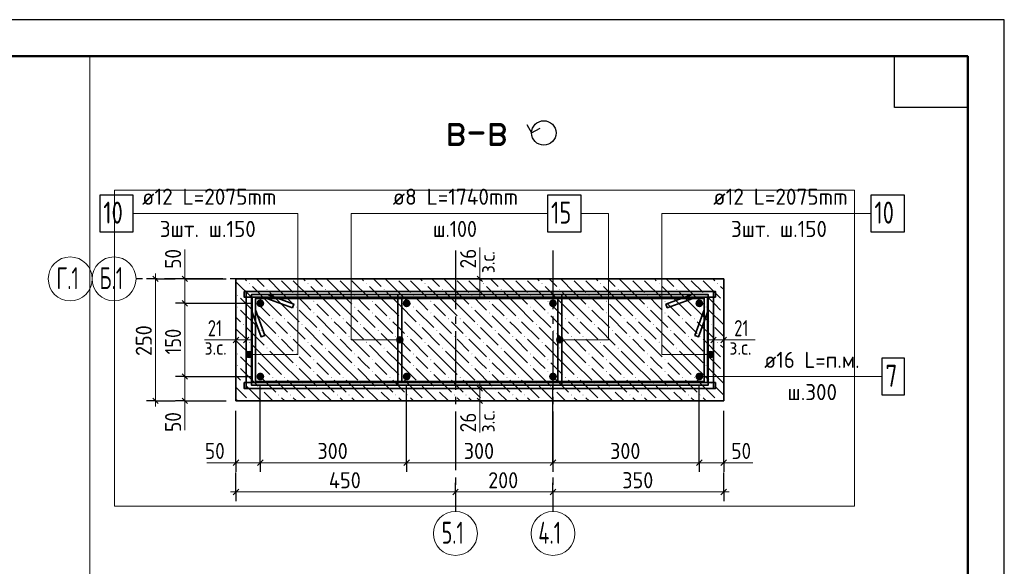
# Model space of a CAD drawing. Header units: millimetres. Extents: x 0 to 59400, y 0 to 42000.
# Tile 29 of 29: x 45942 to 59400, y 34535 to 42000. Entities that reach past the tile are written whole.
import ezdxf

# ---------------------------------------------------------------- set-up
doc = ezdxf.new("R2010")
doc.units = ezdxf.units.MM
doc.linetypes.add('______2', pattern=[270, 200, -70])
doc.linetypes.add('______5', pattern=[1100, 800, -100, 100, -100])
for name, color, linetype, lineweight in [('S1 Продольная арматура', 52, 'Continuous', 25), ('S2 ДОП Продольная арматура', 52, 'Continuous', 25), ('Standard', 7, 'Continuous', 25), ('Заголовок чертежа', 7, 'Continuous', 25), ('Позиционная метка линия выноска', 7, 'Continuous', 13), ('Размерная выноска', 7, 'Continuous', 13), ('Хомут', 52, 'Continuous', 25)]:
    doc.layers.add(name, color=color, linetype=linetype, lineweight=lineweight)
doc.layers.add('ЖБ Пилон', color=7, linetype='______2', lineweight=13, true_color=0xa0a0a0)
doc.layers.add('Оси', color=7, linetype='______5', lineweight=13, true_color=0x656565)
doc.styles.add('ISOCPEUR', font='txt')

msp = doc.modelspace()

# ---------------------------------------------------------------- hatches: boundary and pattern name
at = {"layer": 'S1 Продольная арматура', "linetype": 'Continuous', "lineweight": 18, "transparency": 33554687}
for points in [[(49285, 38127), (49280, 38147), (49269, 38164), (49252, 38176), (49231, 38180), (49211, 38176), (49193, 38164), (49182, 38147), (49178, 38127), (49182, 38106), (49193, 38089), (49211, 38077), (49231, 38073), (49252, 38077), (49269, 38089), (49280, 38106)], [(51285, 38127), (51280, 38147), (51269, 38164), (51252, 38176), (51231, 38180), (51211, 38176), (51193, 38164), (51182, 38147), (51178, 38127), (51182, 38106), (51193, 38089), (51211, 38077), (51231, 38073), (51252, 38077), (51269, 38089), (51280, 38106)], [(53285, 38127), (53280, 38147), (53269, 38164), (53252, 38176), (53231, 38180), (53211, 38176), (53193, 38164), (53182, 38147), (53178, 38127), (53182, 38106), (53193, 38089), (53211, 38077), (53231, 38073), (53252, 38077), (53269, 38089), (53280, 38106)], [(55285, 38127), (55280, 38147), (55269, 38164), (55252, 38176), (55231, 38180), (55211, 38176), (55193, 38164), (55182, 38147), (55178, 38127), (55182, 38106), (55193, 38089), (55211, 38077), (55231, 38073), (55252, 38077), (55269, 38089), (55280, 38106)], [(49285, 37127), (49280, 37147), (49269, 37164), (49252, 37176), (49231, 37180), (49211, 37176), (49193, 37164), (49182, 37147), (49178, 37127), (49182, 37106), (49193, 37089), (49211, 37077), (49231, 37073), (49252, 37077), (49269, 37089), (49280, 37106)], [(51285, 37127), (51280, 37147), (51269, 37164), (51252, 37176), (51231, 37180), (51211, 37176), (51193, 37164), (51182, 37147), (51178, 37127), (51182, 37106), (51193, 37089), (51211, 37077), (51231, 37073), (51252, 37077), (51269, 37089), (51280, 37106)], [(53285, 37127), (53280, 37147), (53269, 37164), (53252, 37176), (53231, 37180), (53211, 37176), (53193, 37164), (53182, 37147), (53178, 37127), (53182, 37106), (53193, 37089), (53211, 37077), (53231, 37073), (53252, 37077), (53269, 37089), (53280, 37106)], [(55285, 37127), (55280, 37147), (55269, 37164), (55252, 37176), (55231, 37180), (55211, 37176), (55193, 37164), (55182, 37147), (55178, 37127), (55182, 37106), (55193, 37089), (55211, 37077), (55231, 37073), (55252, 37077), (55269, 37089), (55280, 37106)]]:
    msp.add_hatch(color=7, dxfattribs=at).paths.add_polyline_path(points)
at = {"layer": 'ЖБ Пилон', "linetype": 'Continuous', "lineweight": 18, "transparency": 33554687}
for points in [[(49076, 38395), (49082, 38401), (49089, 38395), (49082, 38388)], [(49876, 38395), (49882, 38401), (49889, 38395), (49882, 38388)], [(50676, 38395), (50682, 38401), (50689, 38395), (50682, 38388)], [(51476, 38395), (51482, 38401), (51489, 38395), (51482, 38388)], [(52276, 38395), (52282, 38401), (52289, 38395), (52282, 38388)], [(53076, 38395), (53082, 38401), (53089, 38395), (53082, 38388)], [(53876, 38395), (53882, 38401), (53889, 38395), (53882, 38388)], [(54676, 38395), (54682, 38401), (54689, 38395), (54682, 38388)], [(55476, 38395), (55482, 38401), (55489, 38395), (55482, 38388)], [(48916, 38235), (48922, 38241), (48929, 38235), (48922, 38228)], [(49316, 38315), (49322, 38321), (49329, 38315), (49322, 38308)], [(49716, 38235), (49722, 38241), (49729, 38235), (49722, 38228)], [(50116, 38315), (50122, 38321), (50129, 38315), (50122, 38308)], [(50516, 38235), (50522, 38241), (50529, 38235), (50522, 38228)], [(50916, 38315), (50922, 38321), (50929, 38315), (50922, 38308)], [(51316, 38235), (51322, 38241), (51329, 38235), (51322, 38228)], [(51716, 38315), (51722, 38321), (51729, 38315), (51722, 38308)], [(52116, 38235), (52122, 38241), (52129, 38235), (52122, 38228)], [(52516, 38315), (52522, 38321), (52529, 38315), (52522, 38308)], [(52916, 38235), (52922, 38241), (52929, 38235), (52922, 38228)], [(53316, 38315), (53322, 38321), (53329, 38315), (53322, 38308)], [(53716, 38235), (53722, 38241), (53729, 38235), (53722, 38228)], [(54116, 38315), (54122, 38321), (54129, 38315), (54122, 38308)], [(54516, 38235), (54522, 38241), (54529, 38235), (54522, 38228)], [(54916, 38315), (54922, 38321), (54929, 38315), (54922, 38308)], [(55316, 38235), (55322, 38241), (55329, 38235), (55322, 38228)], [(49156, 38155), (49162, 38161), (49169, 38155), (49162, 38148)], [(49956, 38155), (49962, 38161), (49969, 38155), (49962, 38148)], [(50756, 38155), (50762, 38161), (50769, 38155), (50762, 38148)], [(51556, 38155), (51562, 38161), (51569, 38155), (51562, 38148)], [(52356, 38155), (52362, 38161), (52369, 38155), (52362, 38148)], [(53156, 38155), (53162, 38161), (53169, 38155), (53162, 38148)], [(53956, 38155), (53962, 38161), (53969, 38155), (53962, 38148)], [(54756, 38155), (54762, 38161), (54769, 38155), (54762, 38148)], [(55556, 38155), (55562, 38161), (55565, 38159), (55565, 38151), (55562, 38148)], [(48916, 38075), (48922, 38081), (48929, 38075), (48922, 38068)], [(49156, 37995), (49162, 38001), (49169, 37995), (49162, 37988)], [(49716, 38075), (49722, 38081), (49729, 38075), (49722, 38068)], [(49956, 37995), (49962, 38001), (49969, 37995), (49962, 37988)], [(50516, 38075), (50522, 38081), (50529, 38075), (50522, 38068)], [(50756, 37995), (50762, 38001), (50769, 37995), (50762, 37988)], [(51316, 38075), (51322, 38081), (51329, 38075), (51322, 38068)], [(51556, 37995), (51562, 38001), (51569, 37995), (51562, 37988)], [(52116, 38075), (52122, 38081), (52129, 38075), (52122, 38068)], [(52356, 37995), (52362, 38001), (52369, 37995), (52362, 37988)], [(52916, 38075), (52922, 38081), (52929, 38075), (52922, 38068)], [(53156, 37995), (53162, 38001), (53169, 37995), (53162, 37988)], [(53716, 38075), (53722, 38081), (53729, 38075), (53722, 38068)], [(53956, 37995), (53962, 38001), (53969, 37995), (53962, 37988)], [(54516, 38075), (54522, 38081), (54529, 38075), (54522, 38068)], [(54756, 37995), (54762, 38001), (54769, 37995), (54762, 37988)], [(55316, 38075), (55322, 38081), (55329, 38075), (55322, 38068)], [(55556, 37995), (55562, 38001), (55565, 37999), (55565, 37991), (55562, 37988)], [(48996, 37835), (49002, 37841), (49009, 37835), (49002, 37828)], [(49396, 37915), (49402, 37921), (49409, 37915), (49402, 37908)], [(49556, 37915), (49562, 37921), (49569, 37915), (49562, 37908)], [(49796, 37835), (49802, 37841), (49809, 37835), (49802, 37828)], [(50196, 37915), (50202, 37921), (50209, 37915), (50202, 37908)], [(50356, 37915), (50362, 37921), (50369, 37915), (50362, 37908)], [(50596, 37835), (50602, 37841), (50609, 37835), (50602, 37828)], [(50996, 37915), (51002, 37921), (51009, 37915), (51002, 37908)], [(51156, 37915), (51162, 37921), (51169, 37915), (51162, 37908)], [(51396, 37835), (51402, 37841), (51409, 37835), (51402, 37828)], [(51796, 37915), (51802, 37921), (51809, 37915), (51802, 37908)], [(51956, 37915), (51962, 37921), (51969, 37915), (51962, 37908)], [(52196, 37835), (52202, 37841), (52209, 37835), (52202, 37828)], [(52596, 37915), (52602, 37921), (52609, 37915), (52602, 37908)], [(52756, 37915), (52762, 37921), (52769, 37915), (52762, 37908)], [(52996, 37835), (53002, 37841), (53009, 37835), (53002, 37828)], [(53396, 37915), (53402, 37921), (53409, 37915), (53402, 37908)], [(53556, 37915), (53562, 37921), (53569, 37915), (53562, 37908)], [(53796, 37835), (53802, 37841), (53809, 37835), (53802, 37828)], [(54196, 37915), (54202, 37921), (54209, 37915), (54202, 37908)], [(54356, 37915), (54362, 37921), (54369, 37915), (54362, 37908)], [(54596, 37835), (54602, 37841), (54609, 37835), (54602, 37828)], [(54996, 37915), (55002, 37921), (55009, 37915), (55002, 37908)], [(55156, 37915), (55162, 37921), (55169, 37915), (55162, 37908)], [(55396, 37835), (55402, 37841), (55409, 37835), (55402, 37828)], [(49236, 37755), (49242, 37761), (49249, 37755), (49242, 37748)], [(50036, 37755), (50042, 37761), (50049, 37755), (50042, 37748)], [(50836, 37755), (50842, 37761), (50849, 37755), (50842, 37748)], [(51636, 37755), (51642, 37761), (51649, 37755), (51642, 37748)], [(52436, 37755), (52442, 37761), (52449, 37755), (52442, 37748)], [(53236, 37755), (53242, 37761), (53249, 37755), (53242, 37748)], [(54036, 37755), (54042, 37761), (54049, 37755), (54042, 37748)], [(54836, 37755), (54842, 37761), (54849, 37755), (54842, 37748)], [(49076, 37595), (49082, 37601), (49089, 37595), (49082, 37588)], [(49476, 37675), (49482, 37681), (49489, 37675), (49482, 37668)], [(49636, 37675), (49642, 37681), (49649, 37675), (49642, 37668)], [(49876, 37595), (49882, 37601), (49889, 37595), (49882, 37588)], [(50276, 37675), (50282, 37681), (50289, 37675), (50282, 37668)], [(50436, 37675), (50442, 37681), (50449, 37675), (50442, 37668)], [(50676, 37595), (50682, 37601), (50689, 37595), (50682, 37588)], [(51076, 37675), (51082, 37681), (51089, 37675), (51082, 37668)], [(51236, 37675), (51242, 37681), (51249, 37675), (51242, 37668)], [(51476, 37595), (51482, 37601), (51489, 37595), (51482, 37588)], [(51876, 37675), (51882, 37681), (51889, 37675), (51882, 37668)], [(52036, 37675), (52042, 37681), (52049, 37675), (52042, 37668)], [(52276, 37595), (52282, 37601), (52289, 37595), (52282, 37588)], [(52676, 37675), (52682, 37681), (52689, 37675), (52682, 37668)], [(52836, 37675), (52842, 37681), (52849, 37675), (52842, 37668)], [(53076, 37595), (53082, 37601), (53089, 37595), (53082, 37588)], [(53476, 37675), (53482, 37681), (53489, 37675), (53482, 37668)], [(53636, 37675), (53642, 37681), (53649, 37675), (53642, 37668)], [(53876, 37595), (53882, 37601), (53889, 37595), (53882, 37588)], [(54276, 37675), (54282, 37681), (54289, 37675), (54282, 37668)], [(54436, 37675), (54442, 37681), (54449, 37675), (54442, 37668)], [(54676, 37595), (54682, 37601), (54689, 37595), (54682, 37588)], [(55076, 37675), (55082, 37681), (55089, 37675), (55082, 37668)], [(55236, 37675), (55242, 37681), (55249, 37675), (55242, 37668)], [(55476, 37595), (55482, 37601), (55489, 37595), (55482, 37588)], [(48916, 37435), (48922, 37441), (48929, 37435), (48922, 37428)], [(49316, 37515), (49322, 37521), (49329, 37515), (49322, 37508)], [(49716, 37435), (49722, 37441), (49729, 37435), (49722, 37428)], [(50116, 37515), (50122, 37521), (50129, 37515), (50122, 37508)], [(50516, 37435), (50522, 37441), (50529, 37435), (50522, 37428)], [(50916, 37515), (50922, 37521), (50929, 37515), (50922, 37508)], [(51316, 37435), (51322, 37441), (51329, 37435), (51322, 37428)], [(51716, 37515), (51722, 37521), (51729, 37515), (51722, 37508)], [(52116, 37435), (52122, 37441), (52129, 37435), (52122, 37428)], [(52516, 37515), (52522, 37521), (52529, 37515), (52522, 37508)], [(52916, 37435), (52922, 37441), (52929, 37435), (52922, 37428)], [(53316, 37515), (53322, 37521), (53329, 37515), (53322, 37508)], [(53716, 37435), (53722, 37441), (53729, 37435), (53722, 37428)], [(54116, 37515), (54122, 37521), (54129, 37515), (54122, 37508)], [(54516, 37435), (54522, 37441), (54529, 37435), (54522, 37428)], [(54916, 37515), (54922, 37521), (54929, 37515), (54922, 37508)], [(55316, 37435), (55322, 37441), (55329, 37435), (55322, 37428)], [(48916, 37275), (48922, 37281), (48929, 37275), (48922, 37268)], [(49156, 37355), (49162, 37361), (49169, 37355), (49162, 37348)], [(49716, 37275), (49722, 37281), (49729, 37275), (49722, 37268)], [(49956, 37355), (49962, 37361), (49969, 37355), (49962, 37348)], [(50516, 37275), (50522, 37281), (50529, 37275), (50522, 37268)], [(50756, 37355), (50762, 37361), (50769, 37355), (50762, 37348)], [(51316, 37275), (51322, 37281), (51329, 37275), (51322, 37268)], [(51556, 37355), (51562, 37361), (51569, 37355), (51562, 37348)], [(52116, 37275), (52122, 37281), (52129, 37275), (52122, 37268)], [(52356, 37355), (52362, 37361), (52369, 37355), (52362, 37348)], [(52916, 37275), (52922, 37281), (52929, 37275), (52922, 37268)], [(53156, 37355), (53162, 37361), (53169, 37355), (53162, 37348)], [(53716, 37275), (53722, 37281), (53729, 37275), (53722, 37268)], [(53956, 37355), (53962, 37361), (53969, 37355), (53962, 37348)], [(54516, 37275), (54522, 37281), (54529, 37275), (54522, 37268)], [(54756, 37355), (54762, 37361), (54769, 37355), (54762, 37348)], [(55316, 37275), (55322, 37281), (55329, 37275), (55322, 37268)], [(55556, 37355), (55562, 37361), (55565, 37359), (55565, 37351), (55562, 37348)], [(49156, 37195), (49162, 37201), (49169, 37195), (49162, 37188)], [(49956, 37195), (49962, 37201), (49969, 37195), (49962, 37188)], [(50756, 37195), (50762, 37201), (50769, 37195), (50762, 37188)], [(51556, 37195), (51562, 37201), (51569, 37195), (51562, 37188)], [(52356, 37195), (52362, 37201), (52369, 37195), (52362, 37188)], [(53156, 37195), (53162, 37201), (53169, 37195), (53162, 37188)], [(53956, 37195), (53962, 37201), (53969, 37195), (53962, 37188)], [(54756, 37195), (54762, 37201), (54769, 37195), (54762, 37188)], [(55556, 37195), (55562, 37201), (55565, 37199), (55565, 37191), (55562, 37188)], [(48996, 37035), (49002, 37041), (49009, 37035), (49002, 37028)], [(49396, 37115), (49402, 37121), (49409, 37115), (49402, 37108)], [(49556, 37115), (49562, 37121), (49569, 37115), (49562, 37108)], [(49796, 37035), (49802, 37041), (49809, 37035), (49802, 37028)], [(50196, 37115), (50202, 37121), (50209, 37115), (50202, 37108)], [(50356, 37115), (50362, 37121), (50369, 37115), (50362, 37108)], [(50596, 37035), (50602, 37041), (50609, 37035), (50602, 37028)], [(50996, 37115), (51002, 37121), (51009, 37115), (51002, 37108)], [(51156, 37115), (51162, 37121), (51169, 37115), (51162, 37108)], [(51396, 37035), (51402, 37041), (51409, 37035), (51402, 37028)], [(51796, 37115), (51802, 37121), (51809, 37115), (51802, 37108)], [(51956, 37115), (51962, 37121), (51969, 37115), (51962, 37108)], [(52196, 37035), (52202, 37041), (52209, 37035), (52202, 37028)], [(52596, 37115), (52602, 37121), (52609, 37115), (52602, 37108)], [(52756, 37115), (52762, 37121), (52769, 37115), (52762, 37108)], [(52996, 37035), (53002, 37041), (53009, 37035), (53002, 37028)], [(53396, 37115), (53402, 37121), (53409, 37115), (53402, 37108)], [(53556, 37115), (53562, 37121), (53569, 37115), (53562, 37108)], [(53796, 37035), (53802, 37041), (53809, 37035), (53802, 37028)], [(54196, 37115), (54202, 37121), (54209, 37115), (54202, 37108)], [(54356, 37115), (54362, 37121), (54369, 37115), (54362, 37108)], [(54596, 37035), (54602, 37041), (54609, 37035), (54602, 37028)], [(54996, 37115), (55002, 37121), (55009, 37115), (55002, 37108)], [(55156, 37115), (55162, 37121), (55169, 37115), (55162, 37108)], [(55396, 37035), (55402, 37041), (55409, 37035), (55402, 37028)], [(49236, 36955), (49242, 36961), (49249, 36955), (49242, 36948)], [(49476, 36875), (49482, 36881), (49489, 36875), (49482, 36868)], [(49636, 36875), (49642, 36881), (49649, 36875), (49642, 36868)], [(50036, 36955), (50042, 36961), (50049, 36955), (50042, 36948)], [(50276, 36875), (50282, 36881), (50289, 36875), (50282, 36868)], [(50436, 36875), (50442, 36881), (50449, 36875), (50442, 36868)], [(50836, 36955), (50842, 36961), (50849, 36955), (50842, 36948)], [(51076, 36875), (51082, 36881), (51089, 36875), (51082, 36868)], [(51236, 36875), (51242, 36881), (51249, 36875), (51242, 36868)], [(51636, 36955), (51642, 36961), (51649, 36955), (51642, 36948)], [(51876, 36875), (51882, 36881), (51889, 36875), (51882, 36868)], [(52036, 36875), (52042, 36881), (52049, 36875), (52042, 36868)], [(52436, 36955), (52442, 36961), (52449, 36955), (52442, 36948)], [(52676, 36875), (52682, 36881), (52689, 36875), (52682, 36868)], [(52836, 36875), (52842, 36881), (52849, 36875), (52842, 36868)], [(53236, 36955), (53242, 36961), (53249, 36955), (53242, 36948)], [(53476, 36875), (53482, 36881), (53489, 36875), (53482, 36868)], [(53636, 36875), (53642, 36881), (53649, 36875), (53642, 36868)], [(54036, 36955), (54042, 36961), (54049, 36955), (54042, 36948)], [(54276, 36875), (54282, 36881), (54289, 36875), (54282, 36868)], [(54436, 36875), (54442, 36881), (54449, 36875), (54442, 36868)], [(54836, 36955), (54842, 36961), (54849, 36955), (54842, 36948)], [(55076, 36875), (55082, 36881), (55089, 36875), (55082, 36868)], [(55236, 36875), (55242, 36881), (55249, 36875), (55242, 36868)], [(49076, 36795), (49082, 36801), (49089, 36795), (49087, 36793), (49077, 36793)], [(49876, 36795), (49882, 36801), (49889, 36795), (49887, 36793), (49877, 36793)], [(50676, 36795), (50682, 36801), (50689, 36795), (50687, 36793), (50677, 36793)], [(51476, 36795), (51482, 36801), (51489, 36795), (51487, 36793), (51477, 36793)], [(52276, 36795), (52282, 36801), (52289, 36795), (52287, 36793), (52277, 36793)], [(53076, 36795), (53082, 36801), (53089, 36795), (53087, 36793), (53077, 36793)], [(53876, 36795), (53882, 36801), (53889, 36795), (53887, 36793), (53877, 36793)], [(54676, 36795), (54682, 36801), (54689, 36795), (54687, 36793), (54677, 36793)], [(55476, 36795), (55482, 36801), (55489, 36795), (55487, 36793), (55477, 36793)]]:
    msp.add_hatch(color=7, dxfattribs=at).paths.add_polyline_path(points, flags=16)
at = {"layer": 'Позиционная метка линия выноска', "linetype": 'Continuous', "lineweight": 13, "transparency": 33554687}
for points in [[(51099, 37604), (51099, 37649), (51093, 37627)], [(51099, 37649), (51115, 37588), (51115, 37665)], [(51099, 37649), (51099, 37604), (51115, 37588)], [(51115, 37665), (51138, 37582), (51138, 37672)], [(51115, 37665), (51115, 37588), (51138, 37582)], [(51138, 37672), (51138, 37582), (51160, 37588)], [(51138, 37672), (51160, 37588), (51160, 37665)], [(51160, 37665), (51160, 37588), (51177, 37604)], [(51160, 37665), (51177, 37604), (51177, 37649)], [(51177, 37649), (51177, 37604), (51183, 37627)], [(53286, 37604), (53286, 37649), (53280, 37627)], [(53302, 37588), (53302, 37665), (53286, 37649)], [(53302, 37588), (53286, 37649), (53286, 37604)], [(53325, 37582), (53325, 37672), (53302, 37665)], [(53325, 37582), (53302, 37665), (53302, 37588)], [(53347, 37588), (53347, 37665), (53325, 37672)], [(53347, 37588), (53325, 37672), (53325, 37582)], [(53363, 37604), (53363, 37649), (53347, 37665)], [(53363, 37604), (53347, 37665), (53347, 37588)], [(53363, 37649), (53363, 37604), (53370, 37627)], [(49039, 37403), (49039, 37448), (49033, 37426)], [(49055, 37387), (49055, 37465), (49039, 37448)], [(49055, 37387), (49039, 37448), (49039, 37403)], [(49078, 37381), (49078, 37471), (49055, 37465)], [(49078, 37381), (49055, 37465), (49055, 37387)], [(49100, 37387), (49100, 37465), (49078, 37471)], [(49100, 37387), (49078, 37471), (49078, 37381)], [(49117, 37403), (49117, 37448), (49100, 37465)], [(49117, 37403), (49100, 37465), (49100, 37387)], [(49117, 37448), (49117, 37403), (49123, 37426)], [(55346, 37403), (55346, 37448), (55340, 37426)], [(55346, 37448), (55362, 37387), (55362, 37465)], [(55346, 37448), (55346, 37403), (55362, 37387)], [(55362, 37465), (55385, 37381), (55385, 37471)], [(55362, 37465), (55362, 37387), (55385, 37381)], [(55385, 37471), (55385, 37381), (55407, 37387)], [(55385, 37471), (55407, 37387), (55407, 37465)], [(55407, 37465), (55407, 37387), (55423, 37403)], [(55407, 37465), (55423, 37403), (55423, 37448)], [(55423, 37448), (55423, 37403), (55430, 37426)]]:
    msp.add_hatch(color=7, dxfattribs=at).paths.add_polyline_path(points)

# ---------------------------------------------------------------- linework, layer by layer
at = {"layer": 'S1 Продольная арматура', "color": 7, "linetype": 'Continuous', "lineweight": 25, "transparency": 33554687}
msp.add_lwpolyline([(57725, 36877), (58035, 36877), (58035, 37377), (57725, 37377), (57725, 36877)], dxfattribs=at)
at = {"layer": 'S2 ДОП Продольная арматура', "color": 7, "linetype": 'Continuous', "lineweight": 25, "transparency": 33554687}
for points in [[(47035, 39105), (47495, 39105), (47495, 39605), (47035, 39605), (47035, 39105)], [(57575, 39105), (58035, 39105), (58035, 39605), (57575, 39605), (57575, 39105)]]:
    msp.add_lwpolyline(points, dxfattribs=at)
at = {"layer": 'S2 ДОП Продольная арматура', "color": 7, "linetype": 'Continuous', "lineweight": 35, "transparency": 33554687}
for points in [[(49011, 38290), (55425, 38290), (55425, 36963), (49011, 36963), (49011, 37043), (55345, 37043), (55345, 38210), (49011, 38210), (49011, 38290)], [(55451, 38210), (49118, 38210), (49118, 37043), (55451, 37043), (55451, 36963), (49038, 36963), (49038, 38290), (55451, 38290), (55451, 38210)]]:
    msp.add_lwpolyline(points, dxfattribs=at)
at = {"layer": 'Standard', "color": 7, "linetype": 'Continuous', "lineweight": 35, "transparency": 33554687}
for p, q in [((58900, 39900), (58900, 20500)), ((58900, 39500), (58900, 20100))]:
    msp.add_line(p, q, dxfattribs=at)
at = {"layer": 'Standard', "color": 7, "linetype": 'Continuous', "lineweight": 50, "transparency": 33554687}
msp.add_line((58900, 39400), (58900, 23200), dxfattribs=at)
at = {"layer": 'Standard', "color": 7, "linetype": 'Continuous', "lineweight": 25, "transparency": 33554687}
for p, q in [((47761, 38498), (47836, 38423)), ((48161, 38498), (48236, 38423)), ((52269, 38423), (52194, 38498)), ((52269, 38253), (52194, 38328)), ((48161, 38164), (48236, 38089)), ((48935, 37664), (48860, 37589)), ((49075, 37664), (49000, 37589)), ((55387, 37589), (55462, 37664)), ((55527, 37589), (55602, 37664)), ((48161, 37164), (48236, 37089)), ((52194, 37001), (52269, 36926)), ((47761, 36831), (47836, 36756)), ((48161, 36831), (48236, 36756)), ((52194, 36831), (52269, 36756)), ((48860, 35913), (48935, 35988)), ((49194, 35913), (49269, 35988)), ((51194, 35913), (51269, 35988)), ((53194, 35913), (53269, 35988)), ((55194, 35913), (55269, 35988)), ((55527, 35913), (55602, 35988)), ((48860, 35513), (48935, 35588)), ((51860, 35513), (51935, 35588)), ((53194, 35513), (53269, 35588)), ((55527, 35513), (55602, 35588))]:
    msp.add_line(p, q, dxfattribs=at)
at = {"layer": 'Standard', "color": 7, "linetype": 'Continuous', "lineweight": 13, "transparency": 33554687}
for p, q in [((47798, 38460), (47798, 38535)), ((48198, 38460), (48198, 38535)), ((52231, 38460), (52231, 38535)), ((47798, 38460), (47798, 36793)), ((48198, 38460), (48198, 38127)), ((52231, 38290), (52231, 38460)), ((52231, 38290), (52231, 38215)), ((48198, 38127), (48198, 37127)), ((48898, 37627), (48823, 37627)), ((49038, 37627), (48898, 37627)), ((49038, 37627), (49113, 37627)), ((55425, 37627), (55350, 37627)), ((55425, 37627), (55565, 37627)), ((55565, 37627), (55640, 37627)), ((48198, 37127), (48198, 36793)), ((52231, 36963), (52231, 37038)), ((52231, 36963), (52231, 36793)), ((47798, 36793), (47798, 36718)), ((48198, 36793), (48198, 36718)), ((52231, 36793), (52231, 36718)), ((48898, 35950), (48823, 35950)), ((48898, 35950), (49231, 35950)), ((49231, 35950), (51231, 35950)), ((51231, 35950), (53231, 35950)), ((53231, 35950), (55231, 35950)), ((55231, 35950), (55565, 35950)), ((55565, 35950), (55640, 35950)), ((48898, 35550), (48823, 35550)), ((48898, 35550), (51898, 35550)), ((51898, 35550), (53231, 35550)), ((53231, 35550), (55565, 35550)), ((55565, 35550), (55640, 35550))]:
    msp.add_line(p, q, dxfattribs=at)
at = {"layer": 'Standard', "color": 251, "linetype": 'Continuous', "lineweight": -3, "true_color": 0x656565, "transparency": 33554687}
for p, q in [((47798, 38460), (47673, 38460)), ((47798, 38460), (47923, 38460)), ((47798, 38460), (48065, 38460)), ((48198, 38460), (48073, 38460)), ((48198, 38460), (48323, 38460)), ((48198, 38460), (48765, 38460)), ((52231, 38460), (52106, 38460)), ((52231, 38460), (52356, 38460)), ((52231, 38290), (52106, 38290)), ((52231, 38290), (52356, 38290)), ((48198, 38127), (48073, 38127)), ((48198, 38127), (48323, 38127)), ((48198, 38127), (49098, 38127)), ((48898, 37627), (48898, 37752)), ((49038, 37627), (49038, 37752)), ((55425, 37627), (55425, 37752)), ((55565, 37627), (55565, 37752)), ((48898, 37627), (48898, 37502)), ((49038, 37627), (49038, 37502)), ((55425, 37627), (55425, 37502)), ((55565, 37627), (55565, 37502)), ((48198, 37127), (48073, 37127)), ((48198, 37127), (48323, 37127)), ((48198, 37127), (49098, 37127)), ((52231, 36963), (52106, 36963)), ((52231, 36963), (52356, 36963)), ((47798, 36793), (47673, 36793)), ((47798, 36793), (47923, 36793)), ((47798, 36793), (48065, 36793)), ((48198, 36793), (48073, 36793)), ((48198, 36793), (48323, 36793)), ((48198, 36793), (48765, 36793)), ((52231, 36793), (52106, 36793)), ((52231, 36793), (52356, 36793)), ((48898, 35950), (48898, 36075)), ((49231, 35950), (49231, 36075)), ((51231, 35950), (51231, 36075)), ((53231, 35950), (53231, 36075)), ((55231, 35950), (55231, 36075)), ((55565, 35950), (55565, 36075)), ((48898, 35950), (48898, 35825)), ((49231, 35950), (49231, 35825)), ((51231, 35950), (51231, 35825)), ((53231, 35950), (53231, 35825)), ((55231, 35950), (55231, 35825)), ((55565, 35950), (55565, 35825)), ((55565, 35550), (55565, 35817)), ((48898, 35550), (48898, 35675)), ((51898, 35550), (51898, 35675)), ((53231, 35550), (53231, 35675)), ((55565, 35550), (55565, 35675)), ((48898, 35550), (48898, 35425)), ((51898, 35550), (51898, 35425)), ((51898, 35550), (51898, 35417)), ((53231, 35550), (53231, 35425)), ((53231, 35550), (53231, 35417)), ((55565, 35550), (55565, 35425))]:
    msp.add_line(p, q, dxfattribs=at)
at = {"layer": 'Standard', "color": 7, "linetype": 'Continuous', "lineweight": 25, "transparency": 33554687}
for points in [[(0, 0), (59400, 0), (59400, 42000), (0, 42000), (0, 0)], [(58900, 41500), (58900, 40800), (57900, 40800), (57900, 41500), (58900, 41500)]]:
    msp.add_lwpolyline(points, close=True, dxfattribs=at)
at = {"layer": 'Standard', "color": 7, "linetype": 'Continuous', "lineweight": 50, "transparency": 33554687}
msp.add_lwpolyline([(2000, 41500), (58900, 41500), (58900, 500), (2000, 500), (2000, 41500)], close=True, dxfattribs=at)
at = {"layer": 'Standard', "color": 7, "linetype": 'Continuous', "lineweight": 13, "transparency": 33554687}
for points in [[(46900, 41500), (2000, 41500), (2000, 500), (46900, 500), (46900, 41500)], [(2000, 41500), (2000, 500), (58900, 500), (58900, 41500), (2000, 41500)]]:
    msp.add_lwpolyline(points, dxfattribs=at)
at = {"layer": 'Standard', "color": 7, "linetype": 'Continuous', "lineweight": 25, "transparency": 33554687}
msp.add_lwpolyline([(52875, 40570), (52939, 40453), (53056, 40517)], dxfattribs=at)
at = {"layer": 'Standard', "color": 254, "linetype": 'Continuous', "lineweight": 13, "true_color": 0xc4c4ff, "transparency": 33554687}
msp.add_lwpolyline([(47238, 35358), (57352, 35358), (57352, 39670), (47238, 39670), (47238, 35358)], dxfattribs=at)
at = {"layer": 'Standard', "color": 251, "linetype": 'Continuous', "lineweight": -3, "true_color": 0x656565, "transparency": 33554687}
for points in [[(49231, 35950), (49231, 35967), (49231, 35967), (49231, 35967), (49231, 35967), (49231, 35967), (49231, 35967), (49231, 35967), (49231, 35967), (49231, 36993)], [(51231, 35950), (51231, 35967), (51231, 35967), (51231, 35967), (51231, 35967), (51231, 35967), (51231, 35967), (51231, 36993)], [(53231, 35950), (53231, 35967), (53231, 35967), (53231, 35967), (53231, 35967), (53231, 36993)], [(55231, 35950), (55231, 35967), (55231, 35967), (55231, 36993)], [(48898, 35950), (48898, 35967), (48898, 35967), (48898, 35967), (48898, 35967), (48898, 35967), (48898, 35967), (48898, 35967), (48898, 35967), (48898, 36660)], [(55565, 35950), (55565, 35967), (55565, 35967), (55565, 36660)], [(48898, 35550), (48898, 35719), (48898, 35719), (48898, 35817)]]:
    msp.add_lwpolyline(points, dxfattribs=at)
at = {"layer": 'Standard', "color": 7, "linetype": 'Continuous', "lineweight": 25, "transparency": 33554687}
msp.add_circle((53106, 40453), 167, dxfattribs=at)
at = {"layer": 'ЖБ Пилон', "color": 7, "linetype": 'Continuous', "lineweight": 35, "transparency": 33554687}
for p, q in [((48898, 38460), (48898, 36793)), ((55565, 38460), (48898, 38460)), ((55565, 36793), (55565, 38460)), ((48898, 36793), (55565, 36793))]:
    msp.add_line(p, q, dxfattribs=at)
at = {"layer": 'ЖБ Пилон', "color": 9, "linetype": 'Continuous', "lineweight": 18, "true_color": 0xc7c7c7, "transparency": 33554687}
for p, q in [((48898, 38419), (49122, 38195)), ((49017, 38460), (49042, 38435)), ((49177, 38460), (49282, 38355)), ((49522, 38275), (49337, 38460)), ((49522, 38435), (49682, 38275)), ((49682, 38435), (49922, 38195)), ((49817, 38460), (49842, 38435)), ((49977, 38460), (50082, 38355)), ((50322, 38275), (50137, 38460)), ((50322, 38435), (50482, 38275)), ((50482, 38435), (50722, 38195)), ((50617, 38460), (50642, 38435)), ((50777, 38460), (50882, 38355)), ((51122, 38275), (50937, 38460)), ((51122, 38435), (51282, 38275)), ((51282, 38435), (51522, 38195)), ((51417, 38460), (51442, 38435)), ((51577, 38460), (51682, 38355)), ((51922, 38275), (51737, 38460)), ((51922, 38435), (52082, 38275)), ((52082, 38435), (52322, 38195)), ((52217, 38460), (52242, 38435)), ((52377, 38460), (52482, 38355)), ((52722, 38275), (52537, 38460)), ((52722, 38435), (52882, 38275)), ((52882, 38435), (53122, 38195)), ((53017, 38460), (53042, 38435)), ((53177, 38460), (53282, 38355)), ((53522, 38275), (53337, 38460)), ((53522, 38435), (53682, 38275)), ((53682, 38435), (53922, 38195)), ((53817, 38460), (53842, 38435)), ((53977, 38460), (54082, 38355)), ((54322, 38275), (54137, 38460)), ((54322, 38435), (54482, 38275)), ((54482, 38435), (54722, 38195)), ((54617, 38460), (54642, 38435)), ((54777, 38460), (54882, 38355)), ((55122, 38275), (54937, 38460)), ((55122, 38435), (55282, 38275)), ((55282, 38435), (55522, 38195)), ((55417, 38460), (55442, 38435)), ((49362, 38115), (49122, 38355)), ((49362, 38275), (49522, 38115)), ((49522, 38275), (49682, 38115)), ((50162, 38115), (49922, 38355)), ((50162, 38275), (50322, 38115)), ((50322, 38275), (50482, 38115)), ((50962, 38115), (50722, 38355)), ((50962, 38275), (51122, 38115)), ((51122, 38275), (51282, 38115)), ((51762, 38115), (51522, 38355)), ((51762, 38275), (51922, 38115)), ((51922, 38275), (52082, 38115)), ((52562, 38115), (52322, 38355)), ((52562, 38275), (52722, 38115)), ((52722, 38275), (52882, 38115)), ((53362, 38115), (53122, 38355)), ((53362, 38275), (53522, 38115)), ((53522, 38275), (53682, 38115)), ((54162, 38115), (53922, 38355)), ((54162, 38275), (54322, 38115)), ((54322, 38275), (54482, 38115)), ((54962, 38115), (54722, 38355)), ((54962, 38275), (55122, 38115)), ((55122, 38275), (55282, 38115)), ((55565, 38313), (55522, 38355)), ((49042, 38115), (48962, 38195)), ((49122, 38035), (49042, 38115)), ((49202, 38115), (49362, 37955)), ((49362, 38115), (49522, 37955)), ((49522, 38115), (49762, 37875)), ((49842, 38115), (49762, 38195)), ((49922, 38035), (49842, 38115)), ((50002, 38115), (50162, 37955)), ((50162, 38115), (50322, 37955)), ((50322, 38115), (50562, 37875)), ((50642, 38115), (50562, 38195)), ((50722, 38035), (50642, 38115)), ((50802, 38115), (50962, 37955)), ((50962, 38115), (51122, 37955)), ((51122, 38115), (51362, 37875)), ((51442, 38115), (51362, 38195)), ((51522, 38035), (51442, 38115)), ((51602, 38115), (51762, 37955)), ((51762, 38115), (51922, 37955)), ((51922, 38115), (52162, 37875)), ((52242, 38115), (52162, 38195)), ((52322, 38035), (52242, 38115)), ((52402, 38115), (52562, 37955)), ((52562, 38115), (52722, 37955)), ((52722, 38115), (52962, 37875)), ((53042, 38115), (52962, 38195)), ((53122, 38035), (53042, 38115)), ((53202, 38115), (53362, 37955)), ((53362, 38115), (53522, 37955)), ((53522, 38115), (53762, 37875)), ((53842, 38115), (53762, 38195)), ((53922, 38035), (53842, 38115)), ((54002, 38115), (54162, 37955)), ((54162, 38115), (54322, 37955)), ((54322, 38115), (54562, 37875)), ((54642, 38115), (54562, 38195)), ((54722, 38035), (54642, 38115)), ((54802, 38115), (54962, 37955)), ((54962, 38115), (55122, 37955)), ((55122, 38115), (55362, 37875)), ((55442, 38115), (55362, 38195)), ((55522, 38035), (55442, 38115)), ((48962, 38035), (49202, 37795)), ((49202, 37955), (49442, 37715)), ((49762, 38035), (50002, 37795)), ((50002, 37955), (50242, 37715)), ((50562, 38035), (50802, 37795)), ((50802, 37955), (51042, 37715)), ((51362, 38035), (51602, 37795)), ((51602, 37955), (51842, 37715)), ((52162, 38035), (52402, 37795)), ((52402, 37955), (52642, 37715)), ((52962, 38035), (53202, 37795)), ((53202, 37955), (53442, 37715)), ((53762, 38035), (54002, 37795)), ((54002, 37955), (54242, 37715)), ((54562, 38035), (54802, 37795)), ((54802, 37955), (55042, 37715)), ((55362, 38035), (55565, 37833)), ((48898, 37939), (48962, 37875)), ((49522, 37795), (49442, 37875)), ((49602, 37875), (49842, 37635)), ((50322, 37795), (50242, 37875)), ((50402, 37875), (50642, 37635)), ((51122, 37795), (51042, 37875)), ((51202, 37875), (51442, 37635)), ((51922, 37795), (51842, 37875)), ((52002, 37875), (52242, 37635)), ((52722, 37795), (52642, 37875)), ((52802, 37875), (53042, 37635)), ((53522, 37795), (53442, 37875)), ((53602, 37875), (53842, 37635)), ((54322, 37795), (54242, 37875)), ((54402, 37875), (54642, 37635)), ((55122, 37795), (55042, 37875)), ((55202, 37875), (55442, 37635)), ((48898, 37779), (49042, 37635)), ((49042, 37795), (49282, 37555)), ((49522, 37475), (49282, 37715)), ((49602, 37715), (49522, 37795)), ((49842, 37795), (50082, 37555)), ((50322, 37475), (50082, 37715)), ((50402, 37715), (50322, 37795)), ((50642, 37795), (50882, 37555)), ((51122, 37475), (50882, 37715)), ((51202, 37715), (51122, 37795)), ((51442, 37795), (51682, 37555)), ((51922, 37475), (51682, 37715)), ((52002, 37715), (51922, 37795)), ((52242, 37795), (52482, 37555)), ((52722, 37475), (52482, 37715)), ((52802, 37715), (52722, 37795)), ((53042, 37795), (53282, 37555)), ((53522, 37475), (53282, 37715)), ((53602, 37715), (53522, 37795)), ((53842, 37795), (54082, 37555)), ((54322, 37475), (54082, 37715)), ((54402, 37715), (54322, 37795)), ((54642, 37795), (54882, 37555)), ((55122, 37475), (54882, 37715)), ((55202, 37715), (55122, 37795)), ((55442, 37795), (55565, 37673)), ((48898, 37619), (49122, 37395)), ((49362, 37315), (49122, 37555)), ((49522, 37635), (49682, 37475)), ((49682, 37635), (49922, 37395)), ((50162, 37315), (49922, 37555)), ((50322, 37635), (50482, 37475)), ((50482, 37635), (50722, 37395)), ((50962, 37315), (50722, 37555)), ((51122, 37635), (51282, 37475)), ((51282, 37635), (51522, 37395)), ((51762, 37315), (51522, 37555)), ((51922, 37635), (52082, 37475)), ((52082, 37635), (52322, 37395)), ((52562, 37315), (52322, 37555)), ((52722, 37635), (52882, 37475)), ((52882, 37635), (53122, 37395)), ((53362, 37315), (53122, 37555)), ((53522, 37635), (53682, 37475)), ((53682, 37635), (53922, 37395)), ((54162, 37315), (53922, 37555)), ((54322, 37635), (54482, 37475)), ((54482, 37635), (54722, 37395)), ((54962, 37315), (54722, 37555)), ((55122, 37635), (55282, 37475)), ((55282, 37635), (55522, 37395)), ((55565, 37513), (55522, 37555)), ((49362, 37475), (49522, 37315)), ((49522, 37475), (49682, 37315)), ((50162, 37475), (50322, 37315)), ((50322, 37475), (50482, 37315)), ((50962, 37475), (51122, 37315)), ((51122, 37475), (51282, 37315)), ((51762, 37475), (51922, 37315)), ((51922, 37475), (52082, 37315)), ((52562, 37475), (52722, 37315)), ((52722, 37475), (52882, 37315)), ((53362, 37475), (53522, 37315)), ((53522, 37475), (53682, 37315)), ((54162, 37475), (54322, 37315)), ((54322, 37475), (54482, 37315)), ((54962, 37475), (55122, 37315)), ((55122, 37475), (55282, 37315)), ((49042, 37315), (48962, 37395)), ((49122, 37235), (49042, 37315)), ((49202, 37315), (49362, 37155)), ((49362, 37315), (49522, 37155)), ((49522, 37315), (49762, 37075)), ((49842, 37315), (49762, 37395)), ((49922, 37235), (49842, 37315)), ((50002, 37315), (50162, 37155)), ((50162, 37315), (50322, 37155)), ((50322, 37315), (50562, 37075)), ((50642, 37315), (50562, 37395)), ((50722, 37235), (50642, 37315)), ((50802, 37315), (50962, 37155)), ((50962, 37315), (51122, 37155)), ((51122, 37315), (51362, 37075)), ((51442, 37315), (51362, 37395)), ((51522, 37235), (51442, 37315)), ((51602, 37315), (51762, 37155)), ((51762, 37315), (51922, 37155)), ((51922, 37315), (52162, 37075)), ((52242, 37315), (52162, 37395)), ((52322, 37235), (52242, 37315)), ((52402, 37315), (52562, 37155)), ((52562, 37315), (52722, 37155)), ((52722, 37315), (52962, 37075)), ((53042, 37315), (52962, 37395)), ((53122, 37235), (53042, 37315)), ((53202, 37315), (53362, 37155)), ((53362, 37315), (53522, 37155)), ((53522, 37315), (53762, 37075)), ((53842, 37315), (53762, 37395)), ((53922, 37235), (53842, 37315)), ((54002, 37315), (54162, 37155)), ((54162, 37315), (54322, 37155)), ((54322, 37315), (54562, 37075)), ((54642, 37315), (54562, 37395)), ((54722, 37235), (54642, 37315)), ((54802, 37315), (54962, 37155)), ((54962, 37315), (55122, 37155)), ((55122, 37315), (55362, 37075)), ((55442, 37315), (55362, 37395)), ((55522, 37235), (55442, 37315)), ((48962, 37235), (49202, 36995)), ((49202, 37155), (49442, 36915)), ((49762, 37235), (50002, 36995)), ((50002, 37155), (50242, 36915)), ((50562, 37235), (50802, 36995)), ((50802, 37155), (51042, 36915)), ((51362, 37235), (51602, 36995)), ((51602, 37155), (51842, 36915)), ((52162, 37235), (52402, 36995)), ((52402, 37155), (52642, 36915)), ((52962, 37235), (53202, 36995)), ((53202, 37155), (53442, 36915)), ((53762, 37235), (54002, 36995)), ((54002, 37155), (54242, 36915)), ((54562, 37235), (54802, 36995)), ((54802, 37155), (55042, 36915)), ((55362, 37235), (55565, 37033)), ((48898, 37139), (48962, 37075)), ((49522, 36995), (49442, 37075)), ((49602, 37075), (49842, 36835)), ((50322, 36995), (50242, 37075)), ((50402, 37075), (50642, 36835)), ((51122, 36995), (51042, 37075)), ((51202, 37075), (51442, 36835)), ((51922, 36995), (51842, 37075)), ((52002, 37075), (52242, 36835)), ((52722, 36995), (52642, 37075)), ((52802, 37075), (53042, 36835)), ((53522, 36995), (53442, 37075)), ((53602, 37075), (53842, 36835)), ((54322, 36995), (54242, 37075)), ((54402, 37075), (54642, 36835)), ((55122, 36995), (55042, 37075)), ((55202, 37075), (55442, 36835)), ((48898, 36979), (49042, 36835)), ((49042, 36995), (49244, 36793)), ((49404, 36793), (49282, 36915)), ((49602, 36915), (49522, 36995)), ((49842, 36995), (50044, 36793)), ((50204, 36793), (50082, 36915)), ((50402, 36915), (50322, 36995)), ((50642, 36995), (50844, 36793)), ((51004, 36793), (50882, 36915)), ((51202, 36915), (51122, 36995)), ((51442, 36995), (51644, 36793)), ((51804, 36793), (51682, 36915)), ((52002, 36915), (51922, 36995)), ((52242, 36995), (52444, 36793)), ((52604, 36793), (52482, 36915)), ((52802, 36915), (52722, 36995)), ((53042, 36995), (53244, 36793)), ((53404, 36793), (53282, 36915)), ((53602, 36915), (53522, 36995)), ((53842, 36995), (54044, 36793)), ((54204, 36793), (54082, 36915)), ((54402, 36915), (54322, 36995)), ((54642, 36995), (54844, 36793)), ((55004, 36793), (54882, 36915)), ((55202, 36915), (55122, 36995)), ((55442, 36995), (55565, 36873)), ((48898, 36819), (48924, 36793)), ((49522, 36835), (49564, 36793)), ((49682, 36835), (49724, 36793)), ((50322, 36835), (50364, 36793)), ((50482, 36835), (50524, 36793)), ((51122, 36835), (51164, 36793)), ((51282, 36835), (51324, 36793)), ((51922, 36835), (51964, 36793)), ((52082, 36835), (52124, 36793)), ((52722, 36835), (52764, 36793)), ((52882, 36835), (52924, 36793)), ((53522, 36835), (53564, 36793)), ((53682, 36835), (53724, 36793)), ((54322, 36835), (54364, 36793)), ((54482, 36835), (54524, 36793)), ((55122, 36835), (55164, 36793)), ((55282, 36835), (55324, 36793))]:
    msp.add_line(p, q, dxfattribs=at)
at = {"layer": 'Оси', "color": 8, "linetype": '______5', "lineweight": -3, "transparency": 33554687}
for p, q in [((51898, 38847), (51898, 35283)), ((53231, 38847), (53231, 35283)), ((50919, 38460), (47532, 38460))]:
    msp.add_line(p, q, dxfattribs=at)
at = {"layer": 'Оси', "color": 7, "linetype": 'Continuous', "lineweight": 13, "transparency": 33554687}
for centre in [(46632, 38460), (47232, 38460), (51898, 34983), (53231, 34983)]:
    msp.add_circle(centre, 300, dxfattribs=at)
at = {"layer": 'Позиционная метка линия выноска', "color": 7, "linetype": 'Continuous', "lineweight": 13, "transparency": 33554687}
for p, q in [((51093, 37627), (51093, 37627)), ((51138, 37672), (51138, 37672)), ((51138, 37582), (51138, 37582)), ((51183, 37627), (51183, 37627)), ((53280, 37627), (53280, 37627)), ((53325, 37672), (53325, 37672)), ((53325, 37582), (53325, 37582)), ((53370, 37627), (53370, 37627)), ((49033, 37426), (49033, 37426)), ((49078, 37471), (49078, 37471)), ((49123, 37426), (49123, 37426)), ((55340, 37426), (55340, 37426)), ((55385, 37471), (55385, 37471)), ((55430, 37426), (55430, 37426)), ((49078, 37381), (49078, 37381)), ((55385, 37381), (55385, 37381)), ((55231, 37127), (57725, 37127))]:
    msp.add_line(p, q, dxfattribs=at)
for points in [[(47495, 39355), (49745, 39355), (49745, 37426), (49078, 37426)], [(53155, 39355), (50471, 39355), (50471, 37627), (51138, 37627)], [(53615, 39355), (53991, 39355), (53991, 37627), (53325, 37627)], [(57575, 39355), (54718, 39355), (54718, 37426), (55385, 37426)]]:
    msp.add_lwpolyline(points, dxfattribs=at)
for centre in [(51138, 37627), (53325, 37627), (49078, 37426), (55385, 37426)]:
    msp.add_circle(centre, 45, dxfattribs=at)
at = {"layer": 'Размерная выноска', "color": 7, "linetype": 'Continuous', "lineweight": 13, "transparency": 33554687}
for p, q in [((48198, 38460), (48198, 38860)), ((52231, 38460), (52231, 38890)), ((48898, 37627), (48468, 37627)), ((55565, 37627), (55995, 37627)), ((48198, 36393), (48198, 36793)), ((52231, 36793), (52231, 36363)), ((48898, 35950), (48498, 35950)), ((55965, 35950), (55565, 35950))]:
    msp.add_line(p, q, dxfattribs=at)
at = {"layer": 'Хомут', "color": 7, "linetype": 'Continuous', "lineweight": 25, "transparency": 33554687}
msp.add_lwpolyline([(53155, 39105), (53615, 39105), (53615, 39605), (53155, 39605), (53155, 39105)], dxfattribs=at)
at = {"layer": 'Хомут', "color": 7, "linetype": 'Continuous', "lineweight": 35, "transparency": 33554687}
for points in [[(49669, 38067), (49321, 38193), (49165, 38193), (49165, 37060), (53298, 37060), (53298, 38193), (49165, 38193), (49165, 38036), (49291, 37689), (49241, 37670), (49111, 38027), (49111, 38247), (53351, 38247), (53351, 37007), (49111, 37007), (49111, 38247), (49331, 38247), (49687, 38117), (49669, 38067)], [(54775, 38117), (55132, 38247), (55351, 38247), (55351, 37007), (51111, 37007), (51111, 38247), (55351, 38247), (55351, 38027), (55221, 37670), (55171, 37689), (55298, 38036), (55298, 38193), (51165, 38193), (51165, 37060), (55298, 37060), (55298, 38193), (55141, 38193), (54793, 38067), (54775, 38117)]]:
    msp.add_lwpolyline(points, dxfattribs=at)

# ---------------------------------------------------------------- texts
at = {"layer": 'S1 Продольная арматура', "color": 7, "linetype": 'Continuous', "lineweight": 13, "transparency": 33554687, "attachment_point": 7, "style": 'ISOCPEUR'}
for s, insert, char_height, width in [('\\W0.94;ø16 L=п.м. ', (56118, 37244), 220, 1599.15), ('\\W0.78;7', (57775, 36987), 300, 326.41), ('\\W0.95;ш.300 ', (56437, 36804), 220, 962.12)]:
    msp.add_mtext(s, dxfattribs=dict(at, insert=insert, char_height=char_height, width=width))
at = {"layer": 'S2 ДОП Продольная арматура', "color": 7, "linetype": 'Continuous', "lineweight": 13, "transparency": 33554687, "attachment_point": 7, "style": 'ISOCPEUR'}
for s, insert, char_height, width in [('\\W0.96;ø12 L=2075mm ', (47615, 39472), 220, 2150.52), ('\\W0.96;ø12 L=2075mm ', (55422, 39472), 220, 2150.52), ('\\W0.75;10', (47085, 39215), 300, 472.28), ('\\W0.75;10', (57625, 39215), 300, 472.27), ('\\W0.95;3шт. ш.150 ', (47857, 39032), 220, 1665.52), ('\\W0.95;3шт. ш.150 ', (55664, 39032), 220, 1665.52)]:
    msp.add_mtext(s, dxfattribs=dict(at, insert=insert, char_height=char_height, width=width))
at = {"layer": 'Standard', "color": 7, "linetype": 'Continuous', "lineweight": 18, "transparency": 33554687, "char_height": 200, "width": 459.94, "attachment_point": 7, "rotation": 90, "style": 'ISOCPEUR'}
for insert in [(52434, 38538), (52434, 36365)]:
    msp.add_mtext('\\W0.90;з.с.', dxfattribs=dict(at, insert=insert))
at = {"layer": 'Standard', "color": 7, "linetype": 'Continuous', "lineweight": 25, "transparency": 33554687, "char_height": 220, "attachment_point": 7, "rotation": 90, "style": 'ISOCPEUR'}
for s, insert, width in [('\\W0.87;50', (48148, 38598), 403.92), ('\\W0.87;26', (52181, 38603), 403.93), ('\\W0.91;250', (47748, 37407), 562), ('\\W0.83;150', (48148, 37429), 508.57), ('\\W0.87;50', (48148, 36370), 403.92), ('\\W0.87;26', (52181, 36364), 403.92)]:
    msp.add_mtext(s, dxfattribs=dict(at, insert=insert, width=width))
at = {"layer": 'Standard', "color": 7, "linetype": 'Continuous', "lineweight": 25, "transparency": 33554687, "char_height": 220, "attachment_point": 7, "style": 'ISOCPEUR'}
for s, insert, width in [('\\W0.75;21', (48513, 37677), 346.34), ('\\W0.75;21', (55708, 37677), 346.34), ('\\W0.87;50', (48474, 36000), 403.92), ('\\W0.91;300', (50011, 36000), 562), ('\\W0.91;300', (52011, 36000), 562), ('\\W0.91;300', (54011, 36000), 562), ('\\W0.87;50', (55669, 36000), 403.93), ('\\W0.92;450', (50167, 35600), 584.45), ('\\W0.91;200', (52345, 35600), 562), ('\\W0.91;350', (54178, 35600), 562)]:
    msp.add_mtext(s, dxfattribs=dict(at, insert=insert, width=width))
at = {"layer": 'Standard', "color": 7, "linetype": 'Continuous', "lineweight": 18, "transparency": 33554687, "char_height": 200, "width": 459.94, "attachment_point": 7, "style": 'ISOCPEUR'}
for insert in [(48470, 37424), (55643, 37424)]:
    msp.add_mtext('\\W0.90;з.с.', dxfattribs=dict(at, insert=insert))
at = {"layer": 'Заголовок чертежа', "color": 7, "linetype": 'Continuous', "lineweight": 50, "transparency": 33554687, "insert": (51759, 40275), "char_height": 450, "width": 1149.51, "attachment_point": 7, "style": 'ISOCPEUR'}
msp.add_mtext('\\W0.91;в-в', dxfattribs=at)
at = {"layer": 'Оси', "color": 7, "linetype": 'Continuous', "lineweight": 25, "transparency": 33554687, "char_height": 300, "attachment_point": 7, "style": 'ISOCPEUR'}
for s, insert, width in [('\\W0.66;Г.1', (46444, 38320), 473.38), ('\\W0.67;Б.1', (47032, 38320), 499.77), ('\\W0.66;5.1', (51710, 34843), 473.39), ('\\W0.67;4.1', (53031, 34843), 499.77)]:
    msp.add_mtext(s, dxfattribs=dict(at, insert=insert, width=width))
at = {"layer": 'Хомут', "color": 7, "linetype": 'Continuous', "lineweight": 13, "transparency": 33554687, "attachment_point": 7, "style": 'ISOCPEUR'}
for s, insert, char_height, width in [('\\W0.96;ø8 L=1740mm ', (51041, 39472), 220, 2018.39), ('\\W0.75;15', (53205, 39215), 300, 472.27), ('\\W0.90;ш.100 ', (51591, 39032), 220, 912.9)]:
    msp.add_mtext(s, dxfattribs=dict(at, insert=insert, char_height=char_height, width=width))

doc.saveas('drawing.dxf')
